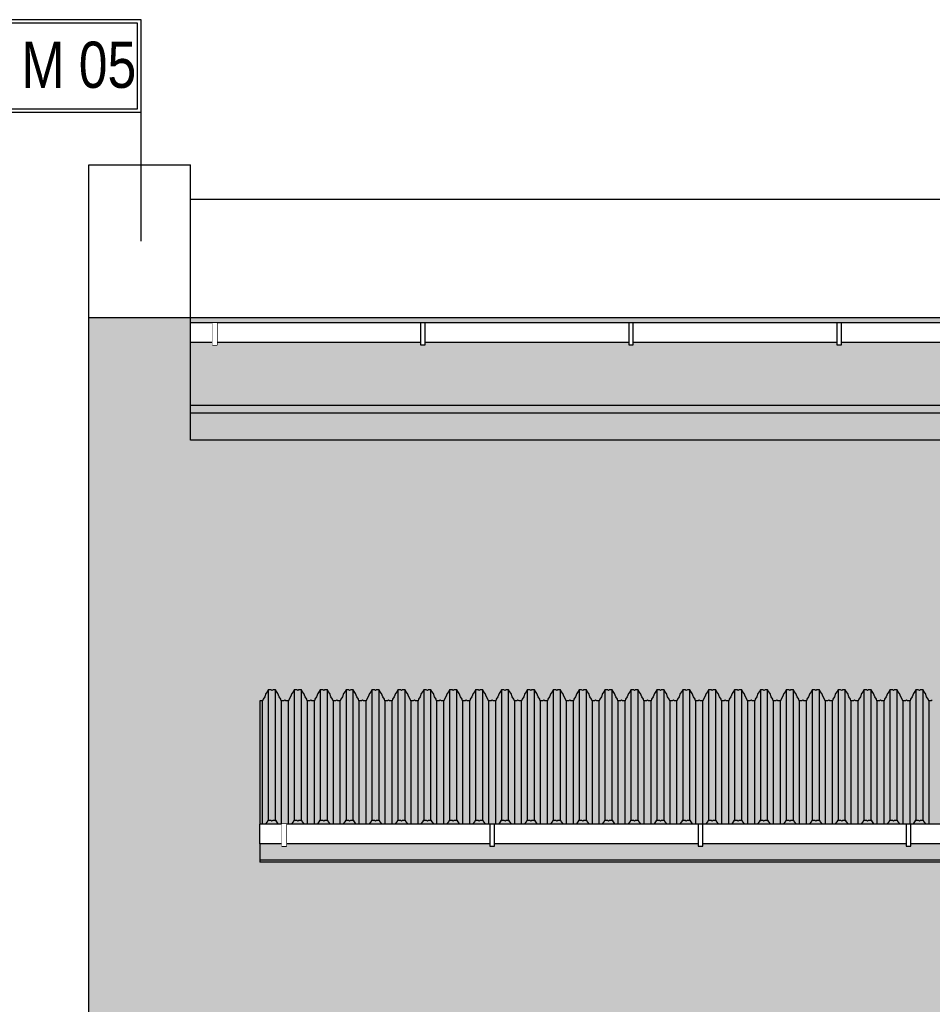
# Model space of a CAD drawing. Header units: millimetres. Extents: x 59331 to 112314, y -16110 to 34390.
# Tile 52 of 198: x 76401 to 76796, y -2231 to -1805. Entities that reach past the tile are written whole.
import ezdxf

# ---------------------------------------------------------------- set-up
doc = ezdxf.new("R2010")
doc.units = ezdxf.units.MM
doc.set_wipeout_variables(frame=1)
doc.linetypes.add('DASHED2', pattern=[0.375, 0.25, -0.125])
doc.layers.get('DEFPOINTS').update_dxf_attribs({"lineweight": 9})
for name, color, linetype in [('_HSA_OPIS', 43, 'Continuous'), ('_HSA_WIDOKOWE', 1, 'Continuous'), ('_HSA_WIDOKOWE_CIENKIE', 8, 'Continuous'), ('_HSA_ŚCIANY_CIENKIE', 2, 'Continuous'), ('_HSA_ŚCIANY_DZIAŁOWE', 6, 'Continuous')]:
    doc.layers.add(name, color=color, linetype=linetype)
doc.layers.add('_HSA_WYDZIELENIA_POŻAROWE_240_MIN', color=7, linetype='DASHED2', true_color=0xab1603)
doc.styles.add('ARIAL_100', font='Arial.ttf', dxfattribs={"width": 0.8, "height": 20})

# ---------------------------------------------------------------- blocks, each defined once
blk = doc.blocks.new('*U1009')
at = {"transparency": 33554559}
h = blk.add_hatch(color=256, dxfattribs=at)
h.dxf.hatch_style = 1
h.paths.add_polyline_path([(0, 620.86), (-879, 620.86), (-879, 0), (0, 0)])
at = {"layer": 'DEFPOINTS'}
blk.add_lwpolyline([(0, 620.86), (-879, 620.86), (-879, 0), (0, 0), (0, 620.86)], close=True, dxfattribs=at)
blk = doc.blocks.new('*U61')
blk.add_wipeout([(0, 8.5), (0, 0), (10264, 0), (10264, 8.5)])
for p, q in [((10264, 8.5), (0, 8.5)), ((0, 0), (0, 8.5)), ((10264, 0), (0, 0))]:
    blk.add_line(p, q)
blk.add_lwpolyline([(9.47, -1), (11.47, -1), (11.47, 8.5), (9.47, 8.5)], close=True)
for points in [[(9.47, -1), (11.47, -1), (11.47, 8.5), (9.47, 8.5)], [(99.47, -1), (101.47, -1), (101.47, 8.5), (99.47, 8.5)], [(189.47, -1), (191.47, -1), (191.47, 8.5), (189.47, 8.5)], [(279.47, -1), (281.47, -1), (281.47, 8.5), (279.47, 8.5)]]:
    blk.add_wipeout(points)
for points in [[(99.47, -1), (101.47, -1), (101.47, 8.5), (99.47, 8.5)], [(189.47, -1), (191.47, -1), (191.47, 8.5), (189.47, 8.5)], [(279.47, -1), (281.47, -1), (281.47, 8.5), (279.47, 8.5)]]:
    blk.add_lwpolyline(points, close=True)
blk = doc.blocks.new('DASZEK')
blk.add_lwpolyline([(362.14, 63.7), (361.69, 63.41), (360.57, 63.41), (360.36, 64.11), (359.67, 65.07), (359.15, 66.6), (358.47, 67.44), (358.12, 68.18), (357, 68.18), (356.54, 67.88), (356.09, 68.18), (354.97, 68.18), (354.62, 67.44), (353.94, 66.6), (353.41, 65.07), (352.72, 64.11), (352.52, 63.41), (351.4, 63.41), (350.94, 63.7), (350.49, 63.41), (349.37, 63.41), (349.17, 64.11), (348.48, 65.07), (347.95, 66.6), (347.27, 67.44), (346.92, 68.18), (345.8, 68.18), (345.35, 67.88), (344.89, 68.18), (343.77, 68.18), (343.42, 67.44), (342.74, 66.6), (342.22, 65.07), (341.53, 64.11), (341.32, 63.41), (340.2, 63.41), (339.75, 63.7), (339.29, 63.41), (338.17, 63.41), (337.97, 64.11), (337.28, 65.07), (336.75, 66.6), (336.07, 67.44), (335.72, 68.18), (334.61, 68.18), (334.15, 67.88), (333.69, 68.18), (332.58, 68.18), (332.23, 67.44), (331.55, 66.6), (331.02, 65.07), (330.33, 64.11), (330.12, 63.41), (329.01, 63.41), (328.55, 63.7), (328.09, 63.41), (326.98, 63.41), (326.77, 64.11), (326.08, 65.07), (325.55, 66.6), (324.87, 67.44), (324.52, 68.18), (323.41, 68.18), (322.95, 67.88), (322.49, 68.18), (321.38, 68.18), (321.03, 67.44), (320.35, 66.6), (319.82, 65.07), (319.13, 64.11), (318.92, 63.41), (317.81, 63.41), (317.35, 63.7), (316.89, 63.41), (315.78, 63.41), (315.57, 64.11), (314.88, 65.07), (314.35, 66.6), (313.67, 67.44), (313.32, 68.18), (312.21, 68.18), (311.75, 67.88), (311.29, 68.18), (310.18, 68.18), (309.83, 67.44), (309.15, 66.6), (308.62, 65.07), (307.93, 64.11), (307.72, 63.41), (306.61, 63.41), (306.15, 63.7), (305.69, 63.41), (304.58, 63.41), (304.37, 64.11), (303.68, 65.07), (303.15, 66.6), (302.47, 67.44), (302.12, 68.18), (301.01, 68.18), (300.55, 67.88), (300.09, 68.18), (298.98, 68.18), (298.63, 67.44), (297.95, 66.6), (297.42, 65.07), (296.73, 64.11), (296.53, 63.41), (295.41, 63.41), (294.95, 63.7), (294.5, 63.41), (293.38, 63.41), (293.17, 64.11), (292.48, 65.07), (291.96, 66.6), (291.28, 67.44), (290.93, 68.18), (289.81, 68.18), (289.35, 67.88), (288.9, 68.18), (287.78, 68.18), (287.43, 67.44), (286.75, 66.6), (286.22, 65.07), (285.53, 64.11), (285.33, 63.41), (284.21, 63.41), (283.75, 63.7), (283.3, 63.41), (282.18, 63.41), (281.98, 64.11), (281.29, 65.07), (280.76, 66.6), (280.08, 67.44), (279.73, 68.18), (278.61, 68.18), (278.16, 67.88), (277.7, 68.18), (276.58, 68.18), (276.23, 67.44), (275.55, 66.6), (275.03, 65.07), (274.34, 64.11), (274.13, 63.41), (273.01, 63.41), (272.56, 63.7), (272.1, 63.41), (270.98, 63.41), (270.78, 64.11), (270.09, 65.07), (269.56, 66.6), (268.88, 67.44), (268.53, 68.18), (267.42, 68.18), (266.96, 67.88), (266.5, 68.18), (265.39, 68.18), (265.04, 67.44), (264.36, 66.6), (263.83, 65.07), (263.14, 64.11), (262.93, 63.41), (261.82, 63.41), (261.36, 63.7), (260.9, 63.41), (259.79, 63.41), (259.58, 64.11), (258.89, 65.07), (258.36, 66.6), (257.68, 67.44), (257.33, 68.18), (256.22, 68.18), (255.76, 67.88), (255.3, 68.18), (254.19, 68.18), (253.84, 67.44), (253.16, 66.6), (252.63, 65.07), (251.94, 64.11), (251.73, 63.41), (250.62, 63.41), (250.16, 63.7), (249.7, 63.41), (248.59, 63.41), (248.38, 64.11), (247.69, 65.07), (247.16, 66.6), (246.48, 67.44), (246.13, 68.18), (245.02, 68.18), (244.56, 67.88), (244.1, 68.18), (242.99, 68.18), (242.64, 67.44), (241.96, 66.6), (241.43, 65.07), (240.74, 64.11), (240.53, 63.41), (239.42, 63.41), (238.96, 63.7), (238.5, 63.41), (237.39, 63.41), (237.18, 64.11), (236.49, 65.07), (235.96, 66.6), (235.28, 67.44), (234.93, 68.18), (233.82, 68.18), (233.36, 67.88), (232.9, 68.18), (231.79, 68.18), (231.44, 67.44), (230.76, 66.6), (230.23, 65.07), (229.54, 64.11), (229.34, 63.41), (228.22, 63.41), (227.76, 63.7), (227.31, 63.41), (226.19, 63.41), (225.98, 64.11), (225.29, 65.07), (224.77, 66.6), (224.09, 67.44), (223.74, 68.18), (222.62, 68.18), (222.16, 67.88), (221.71, 68.18), (220.59, 68.18), (220.24, 67.44), (219.56, 66.6), (219.03, 65.07), (218.34, 64.11), (218.14, 63.41), (217.02, 63.41), (216.56, 63.7), (216.11, 63.41), (214.99, 63.41), (214.79, 64.11), (214.1, 65.07), (213.57, 66.6), (212.89, 67.44), (212.54, 68.18), (211.42, 68.18), (210.97, 67.88), (210.51, 68.18), (209.39, 68.18), (209.04, 67.44), (208.36, 66.6), (207.84, 65.07), (207.15, 64.11), (206.94, 63.41), (205.82, 63.41), (205.37, 63.7), (204.91, 63.41), (203.79, 63.41), (203.59, 64.11), (202.9, 65.07), (202.37, 66.6), (201.69, 67.44), (201.34, 68.18), (200.23, 68.18), (199.77, 67.88), (199.31, 68.18), (198.2, 68.18), (197.85, 67.44), (197.17, 66.6), (196.64, 65.07), (195.95, 64.11), (195.74, 63.41), (194.63, 63.41), (194.17, 63.7), (193.71, 63.41), (192.6, 63.41), (192.39, 64.11), (191.7, 65.07), (191.17, 66.6), (190.49, 67.44), (190.14, 68.18), (189.03, 68.18), (188.57, 67.88), (188.11, 68.18), (187, 68.18), (186.65, 67.44), (185.97, 66.6), (185.44, 65.07), (184.75, 64.11), (184.54, 63.41), (183.43, 63.41), (182.97, 63.7), (182.51, 63.41), (181.4, 63.41), (181.19, 64.11), (180.5, 65.07), (179.97, 66.6), (179.29, 67.44), (178.94, 68.18), (177.83, 68.18), (177.37, 67.88), (176.91, 68.18), (175.8, 68.18), (175.45, 67.44), (174.77, 66.6), (174.24, 65.07), (173.55, 64.11), (173.34, 63.41), (172.23, 63.41), (171.77, 63.7), (171.31, 63.41), (170.2, 63.41), (169.99, 64.11), (169.3, 65.07), (168.77, 66.6), (168.09, 67.44), (167.74, 68.18), (166.63, 68.18), (166.17, 67.88), (165.71, 68.18), (164.6, 68.18), (164.25, 67.44), (163.57, 66.6), (163.04, 65.07), (162.35, 64.11), (162.15, 63.41), (161.03, 63.41), (160.57, 63.7), (160.12, 63.41), (159, 63.41), (158.79, 64.11), (158.1, 65.07), (157.58, 66.6), (156.9, 67.44), (156.55, 68.18), (155.43, 68.18), (154.97, 67.88), (154.52, 68.18), (153.4, 68.18), (153.05, 67.44), (152.37, 66.6), (151.84, 65.07), (151.15, 64.11), (150.95, 63.41), (149.83, 63.41), (149.37, 63.7), (148.92, 63.41), (147.8, 63.41), (147.6, 64.11), (146.91, 65.07), (146.38, 66.6), (145.7, 67.44), (145.35, 68.18), (144.23, 68.18), (143.78, 67.88), (143.32, 68.18), (142.2, 68.18), (141.85, 67.44), (141.17, 66.6), (140.65, 65.07), (139.96, 64.11), (139.75, 63.41), (138.63, 63.41), (138.18, 63.7), (137.72, 63.41), (136.6, 63.41), (136.4, 64.11), (135.71, 65.07), (135.18, 66.6), (134.5, 67.44), (134.15, 68.18), (133.04, 68.18), (132.58, 67.88), (132.12, 68.18), (131.01, 68.18), (130.66, 67.44), (129.98, 66.6), (129.45, 65.07), (128.76, 64.11), (128.55, 63.41), (127.44, 63.41), (126.98, 63.7), (126.52, 63.41), (125.41, 63.41), (125.2, 64.11), (124.51, 65.07), (123.98, 66.6), (123.3, 67.44), (122.95, 68.18), (121.84, 68.18), (121.38, 67.88), (120.92, 68.18), (119.81, 68.18), (119.46, 67.44), (118.78, 66.6), (118.25, 65.07), (117.56, 64.11), (117.35, 63.41), (116.24, 63.41), (115.78, 63.7), (115.32, 63.41), (114.21, 63.41), (114, 64.11), (113.31, 65.07), (112.78, 66.6), (112.1, 67.44), (111.75, 68.18), (110.64, 68.18), (110.18, 67.88), (109.72, 68.18), (108.61, 68.18), (108.26, 67.44), (107.58, 66.6), (107.05, 65.07), (106.36, 64.11), (106.15, 63.41), (105.04, 63.41), (104.58, 63.7), (104.12, 63.41), (103.01, 63.41), (102.8, 64.11), (102.11, 65.07), (101.58, 66.6), (100.9, 67.44), (100.55, 68.18), (99.44, 68.18), (98.98, 67.88), (98.52, 68.18), (97.41, 68.18), (97.06, 67.44), (96.38, 66.6), (95.85, 65.07), (95.16, 64.11), (94.96, 63.41), (93.84, 63.41), (93.38, 63.7), (92.93, 63.41), (91.81, 63.41), (91.6, 64.11), (90.91, 65.07), (90.39, 66.6), (89.71, 67.44), (89.36, 68.18), (88.24, 68.18), (87.78, 67.88), (87.33, 68.18), (86.21, 68.18), (85.86, 67.44), (85.18, 66.6), (84.65, 65.07), (83.96, 64.11), (83.76, 63.41), (82.64, 63.41), (82.18, 63.7), (81.73, 63.41), (80.61, 63.41), (80.41, 64.11), (79.72, 65.07), (79.19, 66.6), (78.51, 67.44), (78.16, 68.18), (77.04, 68.18), (76.59, 67.88), (76.13, 68.18), (75.01, 68.18), (74.66, 67.44), (73.98, 66.6), (73.46, 65.07), (72.77, 64.11), (72.56, 63.41), (71.38, 63.41), (71.38, 7.03), (72.56, 7.03), (72.77, 7.73), (73.46, 8.69), (73.98, 10.22), (74.66, 11.06), (75.01, 11.8), (76.13, 11.8), (76.59, 11.5), (77.04, 11.8), (78.16, 11.8), (78.51, 11.06), (79.19, 10.22), (79.72, 8.69), (80.41, 7.73), (80.61, 7.03), (81.73, 7.03), (82.18, 7.32), (82.64, 7.03), (83.76, 7.03), (83.96, 7.73), (84.65, 8.69), (85.18, 10.22), (85.86, 11.06), (86.21, 11.8), (87.33, 11.8), (87.78, 11.5), (88.24, 11.8), (89.36, 11.8), (89.71, 11.06), (90.39, 10.22), (90.91, 8.69), (91.6, 7.73), (91.81, 7.03), (92.93, 7.03), (93.38, 7.32), (93.84, 7.03), (94.96, 7.03), (95.16, 7.73), (95.85, 8.69), (96.38, 10.22), (97.06, 11.06), (97.41, 11.8), (98.52, 11.8), (98.98, 11.5), (99.44, 11.8), (100.55, 11.8), (100.9, 11.06), (101.58, 10.22), (102.11, 8.69), (102.8, 7.73), (103.01, 7.03), (104.12, 7.03), (104.58, 7.32), (105.04, 7.03), (106.15, 7.03), (106.36, 7.73), (107.05, 8.69), (107.58, 10.22), (108.26, 11.06), (108.61, 11.8), (109.72, 11.8), (110.18, 11.5), (110.64, 11.8), (111.75, 11.8), (112.1, 11.06), (112.78, 10.22), (113.31, 8.69), (114, 7.73), (114.21, 7.03), (115.32, 7.03), (115.78, 7.32), (116.24, 7.03), (117.35, 7.03), (117.56, 7.73), (118.25, 8.69), (118.78, 10.22), (119.46, 11.06), (119.81, 11.8), (120.92, 11.8), (121.38, 11.5), (121.84, 11.8), (122.95, 11.8), (123.3, 11.06), (123.98, 10.22), (124.51, 8.69), (125.2, 7.73), (125.41, 7.03), (126.52, 7.03), (126.98, 7.32), (127.44, 7.03), (128.55, 7.03), (128.76, 7.73), (129.45, 8.69), (129.98, 10.22), (130.66, 11.06), (131.01, 11.8), (132.12, 11.8), (132.58, 11.5), (133.04, 11.8), (134.15, 11.8), (134.5, 11.06), (135.18, 10.22), (135.71, 8.69), (136.4, 7.73), (136.6, 7.03), (137.72, 7.03), (138.18, 7.32), (138.63, 7.03), (139.75, 7.03), (139.96, 7.73), (140.65, 8.69), (141.17, 10.22), (141.85, 11.06), (142.2, 11.8), (143.32, 11.8), (143.78, 11.5), (144.23, 11.8), (145.35, 11.8), (145.7, 11.06), (146.38, 10.22), (146.91, 8.69), (147.6, 7.73), (147.8, 7.03), (148.92, 7.03), (149.37, 7.32), (149.83, 7.03), (150.95, 7.03), (151.15, 7.73), (151.84, 8.69), (152.37, 10.22), (153.05, 11.06), (153.4, 11.8), (154.52, 11.8), (154.97, 11.5), (155.43, 11.8), (156.55, 11.8), (156.9, 11.06), (157.58, 10.22), (158.1, 8.69), (158.79, 7.73), (159, 7.03), (160.12, 7.03), (160.57, 7.32), (161.03, 7.03), (162.15, 7.03), (162.35, 7.73), (163.04, 8.69), (163.57, 10.22), (164.25, 11.06), (164.6, 11.8), (165.71, 11.8), (166.17, 11.5), (166.63, 11.8), (167.74, 11.8), (168.09, 11.06), (168.77, 10.22), (169.3, 8.69), (169.99, 7.73), (170.2, 7.03), (171.31, 7.03), (171.77, 7.32), (172.23, 7.03), (173.34, 7.03), (173.55, 7.73), (174.24, 8.69), (174.77, 10.22), (175.45, 11.06), (175.8, 11.8), (176.91, 11.8), (177.37, 11.5), (177.83, 11.8), (178.94, 11.8), (179.29, 11.06), (179.97, 10.22), (180.5, 8.69), (181.19, 7.73), (181.4, 7.03), (182.51, 7.03), (182.97, 7.32), (183.43, 7.03), (184.54, 7.03), (184.75, 7.73), (185.44, 8.69), (185.97, 10.22), (186.65, 11.06), (187, 11.8), (188.11, 11.8), (188.57, 11.5), (189.03, 11.8), (190.14, 11.8), (190.49, 11.06), (191.17, 10.22), (191.7, 8.69), (192.39, 7.73), (192.6, 7.03), (193.71, 7.03), (194.17, 7.32), (194.63, 7.03), (195.74, 7.03), (195.95, 7.73), (196.64, 8.69), (197.17, 10.22), (197.85, 11.06), (198.2, 11.8), (199.31, 11.8), (199.77, 11.5), (200.23, 11.8), (201.34, 11.8), (201.69, 11.06), (202.37, 10.22), (202.9, 8.69), (203.59, 7.73), (203.79, 7.03), (204.91, 7.03), (205.37, 7.32), (205.82, 7.03), (206.94, 7.03), (207.15, 7.73), (207.84, 8.69), (208.36, 10.22), (209.04, 11.06), (209.39, 11.8), (210.51, 11.8), (210.97, 11.5), (211.42, 11.8), (212.54, 11.8), (212.89, 11.06), (213.57, 10.22), (214.1, 8.69), (214.79, 7.73), (214.99, 7.03), (216.11, 7.03), (216.56, 7.32), (217.02, 7.03), (218.14, 7.03), (218.34, 7.73), (219.03, 8.69), (219.56, 10.22), (220.24, 11.06), (220.59, 11.8), (221.71, 11.8), (222.16, 11.5), (222.62, 11.8), (223.74, 11.8), (224.09, 11.06), (224.77, 10.22), (225.29, 8.69), (225.98, 7.73), (226.19, 7.03), (227.31, 7.03), (227.76, 7.32), (228.22, 7.03), (229.34, 7.03), (229.54, 7.73), (230.23, 8.69), (230.76, 10.22), (231.44, 11.06), (231.79, 11.8), (232.9, 11.8), (233.36, 11.5), (233.82, 11.8), (234.93, 11.8), (235.28, 11.06), (235.96, 10.22), (236.49, 8.69), (237.18, 7.73), (237.39, 7.03), (238.5, 7.03), (238.96, 7.32), (239.42, 7.03), (240.53, 7.03), (240.74, 7.73), (241.43, 8.69), (241.96, 10.22), (242.64, 11.06), (242.99, 11.8), (244.1, 11.8), (244.56, 11.5), (245.02, 11.8), (246.13, 11.8), (246.48, 11.06), (247.16, 10.22), (247.69, 8.69), (248.38, 7.73), (248.59, 7.03), (249.7, 7.03), (250.16, 7.32), (250.62, 7.03), (251.73, 7.03), (251.94, 7.73), (252.63, 8.69), (253.16, 10.22), (253.84, 11.06), (254.19, 11.8), (255.3, 11.8), (255.76, 11.5), (256.22, 11.8), (257.33, 11.8), (257.68, 11.06), (258.36, 10.22), (258.89, 8.69), (259.58, 7.73), (259.79, 7.03), (260.9, 7.03), (261.36, 7.32), (261.82, 7.03), (262.93, 7.03), (263.14, 7.73), (263.83, 8.69), (264.36, 10.22), (265.04, 11.06), (265.39, 11.8), (266.5, 11.8), (266.96, 11.5), (267.42, 11.8), (268.53, 11.8), (268.88, 11.06), (269.56, 10.22), (270.09, 8.69), (270.78, 7.73), (270.98, 7.03), (272.1, 7.03), (272.56, 7.32), (273.01, 7.03), (274.13, 7.03), (274.34, 7.73), (275.03, 8.69), (275.55, 10.22), (276.23, 11.06), (276.58, 11.8), (277.7, 11.8), (278.16, 11.5), (278.61, 11.8), (279.73, 11.8), (280.08, 11.06), (280.76, 10.22), (281.29, 8.69), (281.98, 7.73), (282.18, 7.03), (283.3, 7.03), (283.75, 7.32), (284.21, 7.03), (285.33, 7.03), (285.53, 7.73), (286.22, 8.69), (286.75, 10.22), (287.43, 11.06), (287.78, 11.8), (288.9, 11.8), (289.35, 11.5), (289.81, 11.8), (290.93, 11.8), (291.28, 11.06), (291.96, 10.22), (292.48, 8.69), (293.17, 7.73), (293.38, 7.03), (294.5, 7.03), (294.95, 7.32), (295.41, 7.03), (296.53, 7.03), (296.73, 7.73), (297.42, 8.69), (297.95, 10.22), (298.63, 11.06), (298.98, 11.8), (300.09, 11.8), (300.55, 11.5), (301.01, 11.8), (302.12, 11.8), (302.47, 11.06), (303.15, 10.22), (303.68, 8.69), (304.37, 7.73), (304.58, 7.03), (305.69, 7.03), (306.15, 7.32), (306.61, 7.03), (307.72, 7.03), (307.93, 7.73), (308.62, 8.69), (309.15, 10.22), (309.83, 11.06), (310.18, 11.8), (311.29, 11.8), (311.75, 11.5), (312.21, 11.8), (313.32, 11.8), (313.67, 11.06), (314.35, 10.22), (314.88, 8.69), (315.57, 7.73), (315.78, 7.03), (316.89, 7.03), (317.35, 7.32), (317.81, 7.03), (318.92, 7.03), (319.13, 7.73), (319.82, 8.69), (320.35, 10.22), (321.03, 11.06), (321.38, 11.8), (322.49, 11.8), (322.95, 11.5), (323.41, 11.8), (324.52, 11.8), (324.87, 11.06), (325.55, 10.22), (326.08, 8.69), (326.77, 7.73), (326.98, 7.03), (328.09, 7.03), (328.55, 7.32), (329.01, 7.03), (330.12, 7.03), (330.33, 7.73), (331.02, 8.69), (331.55, 10.22), (332.23, 11.06), (332.58, 11.8), (333.69, 11.8), (334.15, 11.5), (334.61, 11.8), (335.72, 11.8), (336.07, 11.06), (336.75, 10.22), (337.28, 8.69), (337.97, 7.73), (338.17, 7.03), (339.29, 7.03), (339.75, 7.32), (340.2, 7.03), (341.32, 7.03), (341.53, 7.73), (342.22, 8.69), (342.74, 10.22), (343.42, 11.06), (343.77, 11.8), (344.89, 11.8), (345.35, 11.5), (345.8, 11.8), (346.92, 11.8), (347.27, 11.06), (347.95, 10.22), (348.48, 8.69), (349.17, 7.73), (349.37, 7.03), (350.49, 7.03), (350.94, 7.32), (351.4, 7.03), (352.52, 7.03), (352.72, 7.73), (353.41, 8.69), (353.94, 10.22), (354.62, 11.06), (354.97, 11.8), (356.09, 11.8), (356.54, 11.5), (357, 11.8), (358.12, 11.8), (358.47, 11.06), (359.15, 10.22), (359.67, 8.69), (360.36, 7.73), (360.57, 7.03), (361.69, 7.03), (362.14, 7.32)])
at = {"layer": '_HSA_WIDOKOWE_CIENKIE'}
for p, q in [((75.01, 68.18), (75.01, 11.8)), ((78.16, 11.8), (78.16, 68.18)), ((86.21, 68.18), (86.21, 11.8)), ((89.36, 11.8), (89.36, 68.18)), ((97.41, 68.18), (97.41, 11.8)), ((100.55, 11.8), (100.55, 68.18)), ((108.61, 68.18), (108.61, 11.8)), ((111.75, 11.8), (111.75, 68.18)), ((119.81, 68.18), (119.81, 11.8)), ((122.95, 11.8), (122.95, 68.18)), ((131.01, 68.18), (131.01, 11.8)), ((134.15, 11.8), (134.15, 68.18)), ((142.2, 68.18), (142.2, 11.8)), ((145.35, 11.8), (145.35, 68.18)), ((153.4, 68.18), (153.4, 11.8)), ((156.55, 11.8), (156.55, 68.18)), ((164.6, 68.18), (164.6, 11.8)), ((167.74, 11.8), (167.74, 68.18)), ((175.8, 68.18), (175.8, 11.8)), ((178.94, 11.8), (178.94, 68.18)), ((187, 68.18), (187, 11.8)), ((190.14, 11.8), (190.14, 68.18)), ((198.2, 68.18), (198.2, 11.8)), ((201.34, 11.8), (201.34, 68.18)), ((209.39, 68.18), (209.39, 11.8)), ((212.54, 11.8), (212.54, 68.18)), ((220.59, 68.18), (220.59, 11.8)), ((223.74, 11.8), (223.74, 68.18)), ((231.79, 68.18), (231.79, 11.8)), ((234.93, 11.8), (234.93, 68.18)), ((242.99, 68.18), (242.99, 11.8)), ((246.13, 11.8), (246.13, 68.18)), ((254.19, 68.18), (254.19, 11.8)), ((257.33, 11.8), (257.33, 68.18)), ((265.39, 68.18), (265.39, 11.8)), ((268.53, 11.8), (268.53, 68.18)), ((276.58, 68.18), (276.58, 11.8)), ((279.73, 11.8), (279.73, 68.18)), ((287.78, 68.18), (287.78, 11.8)), ((290.93, 11.8), (290.93, 68.18)), ((298.98, 68.18), (298.98, 11.8)), ((302.12, 11.8), (302.12, 68.18)), ((310.18, 68.18), (310.18, 11.8)), ((313.32, 11.8), (313.32, 68.18)), ((321.38, 68.18), (321.38, 11.8)), ((324.52, 11.8), (324.52, 68.18)), ((332.58, 68.18), (332.58, 11.8)), ((335.72, 11.8), (335.72, 68.18)), ((343.77, 68.18), (343.77, 11.8)), ((346.92, 11.8), (346.92, 68.18)), ((354.97, 68.18), (354.97, 11.8)), ((358.12, 11.8), (358.12, 68.18)), ((72.56, 7.03), (72.56, 63.41)), ((80.61, 63.41), (80.61, 7.03)), ((83.76, 7.03), (83.76, 63.41)), ((91.81, 63.41), (91.81, 7.03)), ((94.96, 7.03), (94.96, 63.41)), ((103.01, 63.41), (103.01, 7.03)), ((106.15, 7.03), (106.15, 63.41)), ((114.21, 63.41), (114.21, 7.03)), ((117.35, 7.03), (117.35, 63.41)), ((125.41, 63.41), (125.41, 7.03)), ((128.55, 7.03), (128.55, 63.41)), ((136.6, 63.41), (136.6, 7.03)), ((139.75, 7.03), (139.75, 63.41)), ((147.8, 63.41), (147.8, 7.03)), ((150.95, 7.03), (150.95, 63.41)), ((159, 63.41), (159, 7.03)), ((162.15, 7.03), (162.15, 63.41)), ((170.2, 63.41), (170.2, 7.03)), ((173.34, 7.03), (173.34, 63.41)), ((181.4, 63.41), (181.4, 7.03)), ((184.54, 7.03), (184.54, 63.41)), ((192.6, 63.41), (192.6, 7.03)), ((195.74, 7.03), (195.74, 63.41)), ((203.79, 63.41), (203.79, 7.03)), ((206.94, 7.03), (206.94, 63.41)), ((214.99, 63.41), (214.99, 7.03)), ((218.14, 7.03), (218.14, 63.41)), ((226.19, 63.41), (226.19, 7.03)), ((229.34, 7.03), (229.34, 63.41)), ((237.39, 63.41), (237.39, 7.03)), ((240.53, 7.03), (240.53, 63.41)), ((248.59, 63.41), (248.59, 7.03)), ((251.73, 7.03), (251.73, 63.41)), ((259.79, 63.41), (259.79, 7.03)), ((262.93, 7.03), (262.93, 63.41)), ((270.98, 63.41), (270.98, 7.03)), ((274.13, 7.03), (274.13, 63.41)), ((282.18, 63.41), (282.18, 7.03)), ((285.33, 7.03), (285.33, 63.41)), ((293.38, 63.41), (293.38, 7.03)), ((296.53, 7.03), (296.53, 63.41)), ((304.58, 63.41), (304.58, 7.03)), ((307.72, 7.03), (307.72, 63.41)), ((315.78, 63.41), (315.78, 7.03)), ((318.92, 7.03), (318.92, 63.41)), ((326.98, 63.41), (326.98, 7.03)), ((330.12, 7.03), (330.12, 63.41)), ((338.17, 63.41), (338.17, 7.03)), ((341.32, 7.03), (341.32, 63.41)), ((349.37, 63.41), (349.37, 7.03)), ((352.52, 7.03), (352.52, 63.41)), ((360.57, 63.41), (360.57, 7.03))]:
    blk.add_line(p, q, dxfattribs=at)
blk = doc.blocks.new('*U345')
blk.add_wipeout([(0, 8.5), (0, 0), (10234, 0), (10234, 8.5)])
for p, q in [((10234, 8.5), (0, 8.5)), ((0, 0), (0, 8.5)), ((10234, 0), (0, 0))]:
    blk.add_line(p, q)
blk.add_lwpolyline([(9.47, -1), (11.47, -1), (11.47, 8.5), (9.47, 8.5)], close=True)
for points in [[(9.47, -1), (11.47, -1), (11.47, 8.5), (9.47, 8.5)], [(99.47, -1), (101.47, -1), (101.47, 8.5), (99.47, 8.5)], [(189.47, -1), (191.47, -1), (191.47, 8.5), (189.47, 8.5)], [(279.47, -1), (281.47, -1), (281.47, 8.5), (279.47, 8.5)]]:
    blk.add_wipeout(points)
for points in [[(99.47, -1), (101.47, -1), (101.47, 8.5), (99.47, 8.5)], [(189.47, -1), (191.47, -1), (191.47, 8.5), (189.47, 8.5)], [(279.47, -1), (281.47, -1), (281.47, 8.5), (279.47, 8.5)]]:
    blk.add_lwpolyline(points, close=True)
blk = doc.blocks.new('A$C43494AD3')
blk.add_wipeout([(-70, 40), (-70, 0), (-10, 0), (-10, 40)])
for points in [[(-70, 40), (-10, 40), (-10, 0), (-70, 0)], [(-68.5, 38.5), (-11.5, 38.5), (-11.5, 1.5), (-68.5, 1.5)]]:
    blk.add_lwpolyline(points, close=True)
at = {"style": 'ARIAL_100', "width": 0.8}
blk.add_attdef('M_01', (-61.74, 9.75), '', height=20, dxfattribs=at)

msp = doc.modelspace()

# ---------------------------------------------------------------- linework, layer by layer
at = {"layer": '_HSA_WIDOKOWE'}
for p, q in [((76431.33, -1933.82), (76431.33, -1867.61)), ((76431.33, -1867.61), (76475.33, -1867.61)), ((76475.33, -1933.82), (76475.33, -1867.61))]:
    msp.add_line(p, q, dxfattribs=at)
at = {"layer": '_HSA_WIDOKOWE_CIENKIE', "ltscale": 10}
msp.add_line((86765.83, -1882.61), (76475.33, -1882.61), dxfattribs=at)
at = {"layer": '_HSA_WIDOKOWE_CIENKIE'}
for p, q in [((86739.33, -2168.4), (76505.33, -2168.4)), ((86739.33, -2169.25), (76505.33, -2169.25))]:
    msp.add_line(p, q, dxfattribs=at)
at = {"layer": '_HSA_ŚCIANY_CIENKIE', "ltscale": 10}
for p, q in [((86739.33, -1933.82), (76475.33, -1933.82)), ((86739.33, -1971.69), (76475.33, -1971.69))]:
    msp.add_line(p, q, dxfattribs=at)
at = {"layer": '_HSA_ŚCIANY_DZIAŁOWE', "ltscale": 10}
for p, q in [((76431.33, -2534.69), (76431.33, -1933.82)), ((76475.33, -1933.82), (76431.33, -1933.82)), ((86739.33, -1975.14), (76475.33, -1975.14)), ((86739.33, -1986.69), (76475.33, -1986.69))]:
    msp.add_line(p, q, dxfattribs=at)

# ---------------------------------------------------------------- block references
at = {"layer": '_HSA_OPIS'}
ref = msp.add_blockref('A$C43494AD3', (76463.92, -1804.87), dxfattribs=dict(at, xscale=-1, rotation=180))
ref.add_attrib('M_01', 'M 05', (76402.17, -1834.36), dxfattribs={"layer": '0', "height": 20, "style": 'ARIAL_100', "width": 0.8})
at = {"layer": '_HSA_WIDOKOWE', "ltscale": 10}
msp.add_blockref('DASZEK', (76433.95, -2162.86), dxfattribs=at)
at = {"layer": '_HSA_WYDZIELENIA_POŻAROWE_240_MIN', "ltscale": 100}
msp.add_blockref('*U1009', (77310.33, -2554.69), dxfattribs=at)

# ---------------------------------------------------------------- next in the draw order: linework, layer by layer
at = {"layer": '_HSA_OPIS'}
msp.add_line((76453.92, -1900.69), (76453.92, -1844.87), dxfattribs=at)

# ---------------------------------------------------------------- next in the draw order: block references
at = {"layer": '_HSA_WIDOKOWE'}
for name, p in [('*U61', (76475.33, -1944.56)), ('*U345', (76505.33, -2161.31))]:
    msp.add_blockref(name, p, dxfattribs=at)

# ---------------------------------------------------------------- next in the draw order: linework, layer by layer
at = {"layer": '_HSA_WIDOKOWE_CIENKIE'}
msp.add_line((76505.33, -2161.31), (76505.33, -2169.25), dxfattribs=at)
at = {"layer": '_HSA_ŚCIANY_DZIAŁOWE', "ltscale": 10}
msp.add_line((76475.33, -1986.69), (76475.33, -1933.82), dxfattribs=at)

doc.saveas('drawing.dxf')
